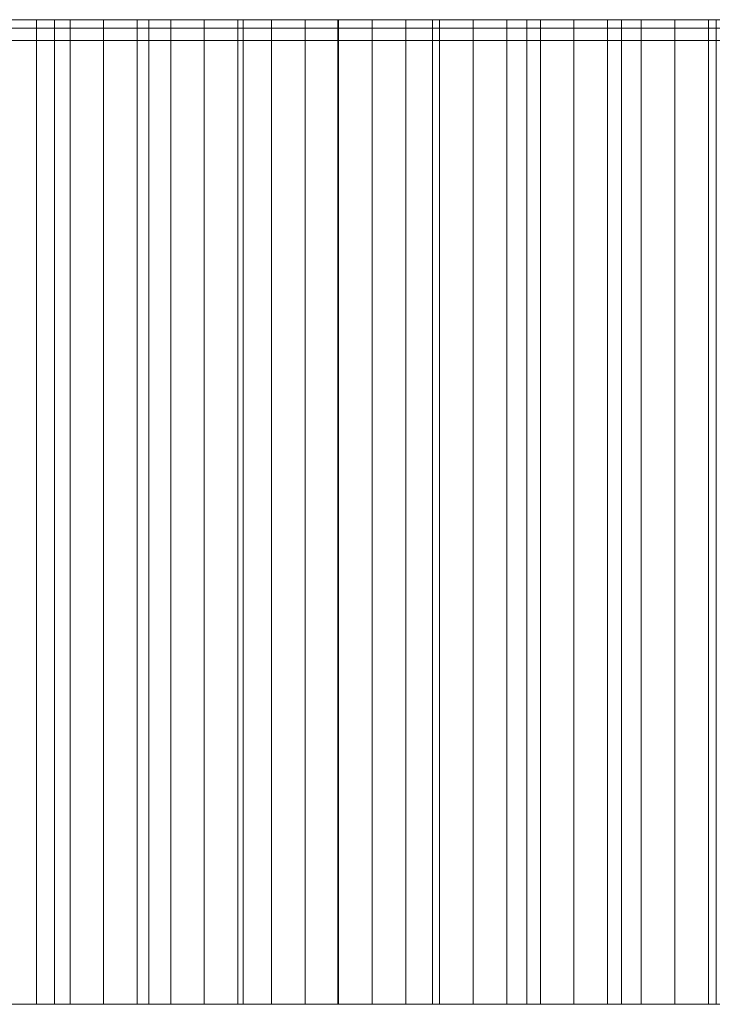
# Model space of a CAD drawing. Header units: centimetres. Extents: x -72 to 74, y -14 to 13.
# Tile 45 of 61: x 26 to 28.82, y 9.3 to 13.3. Entities that reach past the tile are written whole.
import ezdxf

# ---------------------------------------------------------------- set-up
doc = ezdxf.new("R2010")
doc.units = ezdxf.units.CM
doc.header["$LTSCALE"] = 2.54
doc.layers.add('Lucido design-1', color=7, linetype='Continuous')

# ---------------------------------------------------------------- blocks, each defined once
blk = doc.blocks.new('Gruppo-2-1')
at = {"color": 230, "linetype": 'Continuous', "lineweight": 9}
for points, invisible_edges in [([(-14.5734, 13.3, -57.895), (29.3447, 13.3, -58.895), (-15.5734, 13.3, -58.895), (-14.5734, 13.3, -57.895)], 13), ([(-14.5734, 13.3, -57.895), (29.3447, 13.3, -57.895), (29.3447, 13.3, -58.895), (-14.5734, 13.3, -57.895)], 12), ([(25.758, 13.3, 140.909), (26.1414, 13.3, 140.9387), (26.0683, 13.3, 139.9307), (25.758, 13.3, 140.909)], 14), ([(25.758, 13.3, 140.909), (26.0683, 13.3, 139.9307), (25.932, 13.3, 139.9201), (25.758, 13.3, 140.909)], 13), ([(26.1414, 13.3, 140.9387), (26.2047, 13.3, 139.941), (26.0683, 13.3, 139.9307), (26.1414, 13.3, 140.9387)], 13), ([(26.1414, 13.3, 140.9387), (26.5251, 13.3, 140.9652), (26.9091, 13.3, 140.9884), (26.1414, 13.3, 140.9387)], 12), ([(26.1414, 13.3, 140.9387), (26.9091, 13.3, 140.9884), (26.614, 13.3, 139.9692), (26.1414, 13.3, 140.9387)], 15), ([(26.1414, 13.3, 140.9387), (26.614, 13.3, 139.9692), (26.4775, 13.3, 139.9602), (26.1414, 13.3, 140.9387)], 13), ([(26.1414, 13.3, 140.9387), (26.4775, 13.3, 139.9602), (26.3411, 13.3, 139.9508), (26.1414, 13.3, 140.9387)], 13), ([(26.1414, 13.3, 140.9387), (26.3411, 13.3, 139.9508), (26.2047, 13.3, 139.941), (26.1414, 13.3, 140.9387)], 13), ([(26.9091, 13.3, 140.9884), (26.7505, 13.3, 139.9777), (26.614, 13.3, 139.9692), (26.9091, 13.3, 140.9884)], 13), ([(26.9091, 13.3, 140.9884), (26.887, 13.3, 139.9859), (26.7505, 13.3, 139.9777), (26.9091, 13.3, 140.9884)], 13), ([(26.9091, 13.3, 140.9884), (27.0236, 13.3, 139.9936), (26.887, 13.3, 139.9859), (26.9091, 13.3, 140.9884)], 13), ([(26.9091, 13.3, 140.9884), (27.2932, 13.3, 141.0084), (27.6775, 13.3, 141.025), (26.9091, 13.3, 140.9884)], 12), ([(26.9091, 13.3, 140.9884), (27.6775, 13.3, 141.025), (27.2967, 13.3, 140.0077), (26.9091, 13.3, 140.9884)], 15), ([(26.9091, 13.3, 140.9884), (27.2967, 13.3, 140.0077), (27.1601, 13.3, 140.0008), (26.9091, 13.3, 140.9884)], 13), ([(26.9091, 13.3, 140.9884), (27.1601, 13.3, 140.0008), (27.0236, 13.3, 139.9936), (26.9091, 13.3, 140.9884)], 13), ([(27.6775, 13.3, 141.025), (27.4333, 13.3, 140.0141), (27.2967, 13.3, 140.0077), (27.6775, 13.3, 141.025)], 13), ([(27.6775, 13.3, 141.025), (27.5699, 13.3, 140.0201), (27.4333, 13.3, 140.0141), (27.6775, 13.3, 141.025)], 13), ([(27.6775, 13.3, 141.025), (27.7066, 13.3, 140.0257), (27.5699, 13.3, 140.0201), (27.6775, 13.3, 141.025)], 13), ([(27.6775, 13.3, 141.025), (28.0619, 13.3, 141.0384), (28.4463, 13.3, 141.0485), (27.6775, 13.3, 141.025)], 12), ([(27.6775, 13.3, 141.025), (28.4463, 13.3, 141.0485), (28.1166, 13.3, 140.0399), (27.6775, 13.3, 141.025)], 15), ([(27.6775, 13.3, 141.025), (28.1166, 13.3, 140.0399), (27.9799, 13.3, 140.0356), (27.6775, 13.3, 141.025)], 13), ([(27.6775, 13.3, 141.025), (27.9799, 13.3, 140.0356), (27.8432, 13.3, 140.0309), (27.6775, 13.3, 141.025)], 13), ([(27.6775, 13.3, 141.025), (27.8432, 13.3, 140.0309), (27.7066, 13.3, 140.0257), (27.6775, 13.3, 141.025)], 13), ([(28.4463, 13.3, 141.0485), (28.2533, 13.3, 140.0438), (28.1166, 13.3, 140.0399), (28.4463, 13.3, 141.0485)], 13), ([(28.4463, 13.3, 141.0485), (28.39, 13.3, 140.0472), (28.2533, 13.3, 140.0438), (28.4463, 13.3, 141.0485)], 13), ([(28.4463, 13.3, 141.0485), (28.5268, 13.3, 140.0503), (28.39, 13.3, 140.0472), (28.4463, 13.3, 141.0485)], 13), ([(28.4463, 13.3, 141.0485), (28.8309, 13.3, 141.0553), (29.3447, 13.3, 141.0589), (28.4463, 13.3, 141.0485)], 14), ([(28.4463, 13.3, 141.0485), (29.3447, 13.3, 141.0589), (28.937, 13.3, 140.0568), (28.4463, 13.3, 141.0485)], 15), ([(28.4463, 13.3, 141.0485), (28.937, 13.3, 140.0568), (28.8002, 13.3, 140.0551), (28.4463, 13.3, 141.0485)], 13), ([(28.4463, 13.3, 141.0485), (28.8002, 13.3, 140.0551), (28.6635, 13.3, 140.0529), (28.4463, 13.3, 141.0485)], 13), ([(28.4463, 13.3, 141.0485), (28.6635, 13.3, 140.0529), (28.5268, 13.3, 140.0503), (28.4463, 13.3, 141.0485)], 13), ([(-14.5734, 13.2658, 96.0359), (-2.4276, 13.2658, 126.4085), (35.8883, 13.2658, 139.5837), (-14.5734, 13.2658, 96.0359)], 15), ([(-14.5734, 13.2658, 96.0359), (35.8883, 13.2658, 139.5837), (73.3955, 13.2658, 95.1085), (-14.5734, 13.2658, 96.0359)], 15), ([(-14.5734, 13.2658, -57.895), (-14.5734, 13.2658, 96.0359), (73.3955, 13.2658, 95.1085), (-14.5734, 13.2658, -57.895)], 14), ([(-14.5734, 13.2658, -57.895), (73.3955, 13.2658, 95.1085), (73.3955, 13.2658, -57.895), (-14.5734, 13.2658, -57.895)], 9), ([(-2.4276, 13.2658, 126.4085), (17.0709, 13.2658, 138.2874), (35.8883, 13.2658, 139.5837), (-2.4276, 13.2658, 126.4085)], 15), ([(17.0709, 13.2658, 138.2874), (21.4595, 13.2658, 139.3311), (27.5699, 13.2658, 140.0201), (17.0709, 13.2658, 138.2874)], 15), ([(17.0709, 13.2658, 138.2874), (27.5699, 13.2658, 140.0201), (35.8883, 13.2658, 139.5837), (17.0709, 13.2658, 138.2874)], 15), ([(21.4595, 13.2658, 139.3311), (24.1631, 13.2658, 139.7429), (27.5699, 13.2658, 140.0201), (21.4595, 13.2658, 139.3311)], 15), ([(24.1631, 13.2658, 139.7429), (25.5232, 13.2658, 139.8855), (26.2047, 13.2658, 139.941), (24.1631, 13.2658, 139.7429)], 15), ([(24.1631, 13.2658, 139.7429), (26.2047, 13.2658, 139.941), (27.5699, 13.2658, 140.0201), (24.1631, 13.2658, 139.7429)], 15), ([(25.5232, 13.2658, 139.8855), (25.932, 13.2658, 139.9201), (26.2047, 13.2658, 139.941), (25.5232, 13.2658, 139.8855)], 15), ([(25.932, 13.2658, 139.9201), (26.0683, 13.2658, 139.9307), (26.2047, 13.2658, 139.941), (25.932, 13.2658, 139.9201)], 12), ([(26.2047, 13.2658, 139.941), (26.3411, 13.2658, 139.9508), (26.4775, 13.2658, 139.9602), (26.2047, 13.2658, 139.941)], 12), ([(26.2047, 13.2658, 139.941), (26.4775, 13.2658, 139.9602), (26.7505, 13.2658, 139.9777), (26.2047, 13.2658, 139.941)], 15), ([(26.2047, 13.2658, 139.941), (26.7505, 13.2658, 139.9777), (27.0236, 13.2658, 139.9936), (26.2047, 13.2658, 139.941)], 15), ([(26.2047, 13.2658, 139.941), (27.0236, 13.2658, 139.9936), (27.5699, 13.2658, 140.0201), (26.2047, 13.2658, 139.941)], 15), ([(26.4775, 13.2658, 139.9602), (26.614, 13.2658, 139.9692), (26.7505, 13.2658, 139.9777), (26.4775, 13.2658, 139.9602)], 12), ([(26.7505, 13.2658, 139.9777), (26.887, 13.2658, 139.9859), (27.0236, 13.2658, 139.9936), (26.7505, 13.2658, 139.9777)], 12), ([(27.0236, 13.2658, 139.9936), (27.1601, 13.2658, 140.0008), (27.2967, 13.2658, 140.0077), (27.0236, 13.2658, 139.9936)], 12), ([(27.0236, 13.2658, 139.9936), (27.2967, 13.2658, 140.0077), (27.5699, 13.2658, 140.0201), (27.0236, 13.2658, 139.9936)], 15), ([(27.2967, 13.2658, 140.0077), (27.4333, 13.2658, 140.0141), (27.5699, 13.2658, 140.0201), (27.2967, 13.2658, 140.0077)], 12), ([(27.5699, 13.2658, 140.0201), (27.7066, 13.2658, 140.0257), (27.9799, 13.2658, 140.0356), (27.5699, 13.2658, 140.0201)], 14), ([(27.5699, 13.2658, 140.0201), (27.9799, 13.2658, 140.0356), (28.2533, 13.2658, 140.0438), (27.5699, 13.2658, 140.0201)], 15), ([(27.5699, 13.2658, 140.0201), (28.2533, 13.2658, 140.0438), (28.8002, 13.2658, 140.0551), (27.5699, 13.2658, 140.0201)], 15), ([(27.5699, 13.2658, 140.0201), (28.8002, 13.2658, 140.0551), (29.6208, 13.2658, 140.0592), (27.5699, 13.2658, 140.0201)], 15), ([(27.5699, 13.2658, 140.0201), (29.6208, 13.2658, 140.0592), (32.4902, 13.2658, 139.9533), (27.5699, 13.2658, 140.0201)], 15), ([(27.5699, 13.2658, 140.0201), (32.4902, 13.2658, 139.9533), (35.8883, 13.2658, 139.5837), (27.5699, 13.2658, 140.0201)], 15), ([(27.7066, 13.2658, 140.0257), (27.8432, 13.2658, 140.0309), (27.9799, 13.2658, 140.0356), (27.7066, 13.2658, 140.0257)], 12), ([(27.9799, 13.2658, 140.0356), (28.1166, 13.2658, 140.0399), (28.2533, 13.2658, 140.0438), (27.9799, 13.2658, 140.0356)], 12), ([(28.2533, 13.2658, 140.0438), (28.39, 13.2658, 140.0472), (28.5268, 13.2658, 140.0503), (28.2533, 13.2658, 140.0438)], 12), ([(28.2533, 13.2658, 140.0438), (28.5268, 13.2658, 140.0503), (28.8002, 13.2658, 140.0551), (28.2533, 13.2658, 140.0438)], 15), ([(28.5268, 13.2658, 140.0503), (28.6635, 13.2658, 140.0529), (28.8002, 13.2658, 140.0551), (28.5268, 13.2658, 140.0503)], 12), ([(28.8002, 13.2658, 140.0551), (28.937, 13.2658, 140.0568), (29.2105, 13.2658, 140.059), (28.8002, 13.2658, 140.0551)], 14), ([(28.8002, 13.2658, 140.0551), (29.2105, 13.2658, 140.059), (29.6208, 13.2658, 140.0592), (28.8002, 13.2658, 140.0551)], 15), ([(-14.5734, 13.2158, 96.0359), (-2.4276, 13.2158, 126.4085), (35.8883, 13.2158, 139.5837), (-14.5734, 13.2158, 96.0359)], 15), ([(-14.5734, 13.2158, 96.0359), (35.8883, 13.2158, 139.5837), (73.3955, 13.2158, 95.1085), (-14.5734, 13.2158, 96.0359)], 15), ([(-14.5734, 13.2158, -57.895), (-14.5734, 13.2158, 96.0359), (73.3955, 13.2158, 95.1085), (-14.5734, 13.2158, -57.895)], 14), ([(-14.5734, 13.2158, -57.895), (73.3955, 13.2158, 95.1085), (73.3955, 13.2158, -57.895), (-14.5734, 13.2158, -57.895)], 9), ([(-2.4276, 13.2158, 126.4085), (17.0709, 13.2158, 138.2874), (35.8883, 13.2158, 139.5837), (-2.4276, 13.2158, 126.4085)], 15), ([(17.0709, 13.2158, 138.2874), (21.4595, 13.2158, 139.3311), (27.5699, 13.2158, 140.0201), (17.0709, 13.2158, 138.2874)], 15), ([(17.0709, 13.2158, 138.2874), (27.5699, 13.2158, 140.0201), (35.8883, 13.2158, 139.5837), (17.0709, 13.2158, 138.2874)], 15), ([(21.4595, 13.2158, 139.3311), (24.1631, 13.2158, 139.7429), (27.5699, 13.2158, 140.0201), (21.4595, 13.2158, 139.3311)], 15), ([(24.1631, 13.2158, 139.7429), (25.5232, 13.2158, 139.8855), (26.2047, 13.2158, 139.941), (24.1631, 13.2158, 139.7429)], 15), ([(24.1631, 13.2158, 139.7429), (26.2047, 13.2158, 139.941), (27.5699, 13.2158, 140.0201), (24.1631, 13.2158, 139.7429)], 15), ([(25.5232, 13.2158, 139.8855), (25.932, 13.2158, 139.9201), (26.2047, 13.2158, 139.941), (25.5232, 13.2158, 139.8855)], 15), ([(25.932, 13.2158, 139.9201), (26.0683, 13.2158, 139.9307), (26.2047, 13.2158, 139.941), (25.932, 13.2158, 139.9201)], 12), ([(26.2047, 13.2158, 139.941), (26.3411, 13.2158, 139.9508), (26.4775, 13.2158, 139.9602), (26.2047, 13.2158, 139.941)], 12), ([(26.2047, 13.2158, 139.941), (26.4775, 13.2158, 139.9602), (26.7505, 13.2158, 139.9777), (26.2047, 13.2158, 139.941)], 15), ([(26.2047, 13.2158, 139.941), (26.7505, 13.2158, 139.9777), (27.0236, 13.2158, 139.9936), (26.2047, 13.2158, 139.941)], 15), ([(26.2047, 13.2158, 139.941), (27.0236, 13.2158, 139.9936), (27.5699, 13.2158, 140.0201), (26.2047, 13.2158, 139.941)], 15), ([(26.4775, 13.2158, 139.9602), (26.614, 13.2158, 139.9692), (26.7505, 13.2158, 139.9777), (26.4775, 13.2158, 139.9602)], 12), ([(26.7505, 13.2158, 139.9777), (26.887, 13.2158, 139.9859), (27.0236, 13.2158, 139.9936), (26.7505, 13.2158, 139.9777)], 12), ([(27.0236, 13.2158, 139.9936), (27.1601, 13.2158, 140.0008), (27.2967, 13.2158, 140.0077), (27.0236, 13.2158, 139.9936)], 12), ([(27.0236, 13.2158, 139.9936), (27.2967, 13.2158, 140.0077), (27.5699, 13.2158, 140.0201), (27.0236, 13.2158, 139.9936)], 15), ([(27.2967, 13.2158, 140.0077), (27.4333, 13.2158, 140.0141), (27.5699, 13.2158, 140.0201), (27.2967, 13.2158, 140.0077)], 12), ([(27.5699, 13.2158, 140.0201), (27.7066, 13.2158, 140.0257), (27.9799, 13.2158, 140.0356), (27.5699, 13.2158, 140.0201)], 14), ([(27.5699, 13.2158, 140.0201), (27.9799, 13.2158, 140.0356), (28.2533, 13.2158, 140.0438), (27.5699, 13.2158, 140.0201)], 15), ([(27.5699, 13.2158, 140.0201), (28.2533, 13.2158, 140.0438), (28.8002, 13.2158, 140.0551), (27.5699, 13.2158, 140.0201)], 15), ([(27.5699, 13.2158, 140.0201), (28.8002, 13.2158, 140.0551), (29.6208, 13.2158, 140.0592), (27.5699, 13.2158, 140.0201)], 15), ([(27.5699, 13.2158, 140.0201), (29.6208, 13.2158, 140.0592), (32.4902, 13.2158, 139.9533), (27.5699, 13.2158, 140.0201)], 15), ([(27.5699, 13.2158, 140.0201), (32.4902, 13.2158, 139.9533), (35.8883, 13.2158, 139.5837), (27.5699, 13.2158, 140.0201)], 15), ([(27.7066, 13.2158, 140.0257), (27.8432, 13.2158, 140.0309), (27.9799, 13.2158, 140.0356), (27.7066, 13.2158, 140.0257)], 12), ([(27.9799, 13.2158, 140.0356), (28.1166, 13.2158, 140.0399), (28.2533, 13.2158, 140.0438), (27.9799, 13.2158, 140.0356)], 12), ([(28.2533, 13.2158, 140.0438), (28.39, 13.2158, 140.0472), (28.5268, 13.2158, 140.0503), (28.2533, 13.2158, 140.0438)], 12), ([(28.2533, 13.2158, 140.0438), (28.5268, 13.2158, 140.0503), (28.8002, 13.2158, 140.0551), (28.2533, 13.2158, 140.0438)], 15), ([(28.5268, 13.2158, 140.0503), (28.6635, 13.2158, 140.0529), (28.8002, 13.2158, 140.0551), (28.5268, 13.2158, 140.0503)], 12), ([(28.8002, 13.2158, 140.0551), (28.937, 13.2158, 140.0568), (29.2105, 13.2158, 140.059), (28.8002, 13.2158, 140.0551)], 14), ([(28.8002, 13.2158, 140.0551), (29.2105, 13.2158, 140.059), (29.6208, 13.2158, 140.0592), (28.8002, 13.2158, 140.0551)], 15), ([(-14.5734, 9.3, -57.895), (29.3447, 9.3, -58.895), (-15.5734, 9.3, -58.895), (-14.5734, 9.3, -57.895)], 13), ([(-14.5734, 9.3, -57.895), (29.3447, 9.3, -57.895), (29.3447, 9.3, -58.895), (-14.5734, 9.3, -57.895)], 12), ([(25.758, 9.3, 140.909), (26.1414, 9.3, 140.9387), (26.0683, 9.3, 139.9307), (25.758, 9.3, 140.909)], 14), ([(25.758, 9.3, 140.909), (26.0683, 9.3, 139.9307), (25.932, 9.3, 139.9201), (25.758, 9.3, 140.909)], 13), ([(26.1414, 9.3, 140.9387), (26.2047, 9.3, 139.941), (26.0683, 9.3, 139.9307), (26.1414, 9.3, 140.9387)], 13), ([(26.1414, 9.3, 140.9387), (26.5251, 9.3, 140.9652), (26.9091, 9.3, 140.9884), (26.1414, 9.3, 140.9387)], 12), ([(26.1414, 9.3, 140.9387), (26.9091, 9.3, 140.9884), (26.614, 9.3, 139.9692), (26.1414, 9.3, 140.9387)], 15), ([(26.1414, 9.3, 140.9387), (26.614, 9.3, 139.9692), (26.4775, 9.3, 139.9602), (26.1414, 9.3, 140.9387)], 13), ([(26.1414, 9.3, 140.9387), (26.4775, 9.3, 139.9602), (26.3411, 9.3, 139.9508), (26.1414, 9.3, 140.9387)], 13), ([(26.1414, 9.3, 140.9387), (26.3411, 9.3, 139.9508), (26.2047, 9.3, 139.941), (26.1414, 9.3, 140.9387)], 13), ([(26.9091, 9.3, 140.9884), (26.7505, 9.3, 139.9777), (26.614, 9.3, 139.9692), (26.9091, 9.3, 140.9884)], 13), ([(26.9091, 9.3, 140.9884), (26.887, 9.3, 139.9859), (26.7505, 9.3, 139.9777), (26.9091, 9.3, 140.9884)], 13), ([(26.9091, 9.3, 140.9884), (27.0236, 9.3, 139.9936), (26.887, 9.3, 139.9859), (26.9091, 9.3, 140.9884)], 13), ([(26.9091, 9.3, 140.9884), (27.2932, 9.3, 141.0084), (27.6775, 9.3, 141.025), (26.9091, 9.3, 140.9884)], 12), ([(26.9091, 9.3, 140.9884), (27.6775, 9.3, 141.025), (27.2967, 9.3, 140.0077), (26.9091, 9.3, 140.9884)], 15), ([(26.9091, 9.3, 140.9884), (27.2967, 9.3, 140.0077), (27.1601, 9.3, 140.0008), (26.9091, 9.3, 140.9884)], 13), ([(26.9091, 9.3, 140.9884), (27.1601, 9.3, 140.0008), (27.0236, 9.3, 139.9936), (26.9091, 9.3, 140.9884)], 13), ([(27.6775, 9.3, 141.025), (27.4333, 9.3, 140.0141), (27.2967, 9.3, 140.0077), (27.6775, 9.3, 141.025)], 13), ([(27.6775, 9.3, 141.025), (27.5699, 9.3, 140.0201), (27.4333, 9.3, 140.0141), (27.6775, 9.3, 141.025)], 13), ([(27.6775, 9.3, 141.025), (27.7066, 9.3, 140.0257), (27.5699, 9.3, 140.0201), (27.6775, 9.3, 141.025)], 13), ([(27.6775, 9.3, 141.025), (28.0619, 9.3, 141.0384), (28.4463, 9.3, 141.0485), (27.6775, 9.3, 141.025)], 12), ([(27.6775, 9.3, 141.025), (28.4463, 9.3, 141.0485), (28.1166, 9.3, 140.0399), (27.6775, 9.3, 141.025)], 15), ([(27.6775, 9.3, 141.025), (28.1166, 9.3, 140.0399), (27.9799, 9.3, 140.0356), (27.6775, 9.3, 141.025)], 13), ([(27.6775, 9.3, 141.025), (27.9799, 9.3, 140.0356), (27.8432, 9.3, 140.0309), (27.6775, 9.3, 141.025)], 13), ([(27.6775, 9.3, 141.025), (27.8432, 9.3, 140.0309), (27.7066, 9.3, 140.0257), (27.6775, 9.3, 141.025)], 13), ([(28.4463, 9.3, 141.0485), (28.2533, 9.3, 140.0438), (28.1166, 9.3, 140.0399), (28.4463, 9.3, 141.0485)], 13), ([(28.4463, 9.3, 141.0485), (28.39, 9.3, 140.0472), (28.2533, 9.3, 140.0438), (28.4463, 9.3, 141.0485)], 13), ([(28.4463, 9.3, 141.0485), (28.5268, 9.3, 140.0503), (28.39, 9.3, 140.0472), (28.4463, 9.3, 141.0485)], 13), ([(28.4463, 9.3, 141.0485), (28.8309, 9.3, 141.0553), (29.3447, 9.3, 141.0589), (28.4463, 9.3, 141.0485)], 14), ([(28.4463, 9.3, 141.0485), (29.3447, 9.3, 141.0589), (28.937, 9.3, 140.0568), (28.4463, 9.3, 141.0485)], 15), ([(28.4463, 9.3, 141.0485), (28.937, 9.3, 140.0568), (28.8002, 9.3, 140.0551), (28.4463, 9.3, 141.0485)], 13), ([(28.4463, 9.3, 141.0485), (28.8002, 9.3, 140.0551), (28.6635, 9.3, 140.0529), (28.4463, 9.3, 141.0485)], 13), ([(28.4463, 9.3, 141.0485), (28.6635, 9.3, 140.0529), (28.5268, 9.3, 140.0503), (28.4463, 9.3, 141.0485)], 13)]:
    blk.add_3dface(points, dxfattribs=dict(at, invisible_edges=invisible_edges))
for points in [[(-15.5734, 13.3, -58.895), (-15.5734, 9.3, -58.895), (29.3447, 9.3, -58.895), (29.3447, 13.3, -58.895)], [(29.3447, 13.3, -57.895), (29.3447, 9.3, -57.895), (-14.5734, 9.3, -57.895), (-14.5734, 13.3, -57.895)], [(26.1414, 13.3, 140.9387), (26.1414, 9.3, 140.9387), (25.758, 9.3, 140.909), (25.758, 13.3, 140.909)], [(25.932, 13.3, 139.9201), (25.932, 9.3, 139.9201), (26.0683, 9.3, 139.9307), (26.0683, 13.3, 139.9307)], [(26.0683, 13.3, 139.9307), (26.0683, 9.3, 139.9307), (26.2047, 9.3, 139.941), (26.2047, 13.3, 139.941)], [(26.5251, 13.3, 140.9652), (26.5251, 9.3, 140.9652), (26.1414, 9.3, 140.9387), (26.1414, 13.3, 140.9387)], [(26.2047, 13.3, 139.941), (26.2047, 9.3, 139.941), (26.3411, 9.3, 139.9508), (26.3411, 13.3, 139.9508)], [(26.3411, 13.3, 139.9508), (26.3411, 9.3, 139.9508), (26.4775, 9.3, 139.9602), (26.4775, 13.3, 139.9602)], [(26.4775, 13.3, 139.9602), (26.4775, 9.3, 139.9602), (26.614, 9.3, 139.9692), (26.614, 13.3, 139.9692)], [(26.9091, 13.3, 140.9884), (26.9091, 9.3, 140.9884), (26.5251, 9.3, 140.9652), (26.5251, 13.3, 140.9652)], [(26.614, 13.3, 139.9692), (26.614, 9.3, 139.9692), (26.7505, 9.3, 139.9777), (26.7505, 13.3, 139.9777)], [(26.7505, 13.3, 139.9777), (26.7505, 9.3, 139.9777), (26.887, 9.3, 139.9859), (26.887, 13.3, 139.9859)], [(26.887, 13.3, 139.9859), (26.887, 9.3, 139.9859), (27.0236, 9.3, 139.9936), (27.0236, 13.3, 139.9936)], [(27.2932, 13.3, 141.0084), (27.2932, 9.3, 141.0084), (26.9091, 9.3, 140.9884), (26.9091, 13.3, 140.9884)], [(27.0236, 13.3, 139.9936), (27.0236, 9.3, 139.9936), (27.1601, 9.3, 140.0008), (27.1601, 13.3, 140.0008)], [(27.1601, 13.3, 140.0008), (27.1601, 9.3, 140.0008), (27.2967, 9.3, 140.0077), (27.2967, 13.3, 140.0077)], [(27.6775, 13.3, 141.025), (27.6775, 9.3, 141.025), (27.2932, 9.3, 141.0084), (27.2932, 13.3, 141.0084)], [(27.2967, 13.3, 140.0077), (27.2967, 9.3, 140.0077), (27.4333, 9.3, 140.0141), (27.4333, 13.3, 140.0141)], [(27.4333, 13.3, 140.0141), (27.4333, 9.3, 140.0141), (27.5699, 9.3, 140.0201), (27.5699, 13.3, 140.0201)], [(27.5699, 13.3, 140.0201), (27.5699, 9.3, 140.0201), (27.7066, 9.3, 140.0257), (27.7066, 13.3, 140.0257)], [(28.0619, 13.3, 141.0384), (28.0619, 9.3, 141.0384), (27.6775, 9.3, 141.025), (27.6775, 13.3, 141.025)], [(27.7066, 13.3, 140.0257), (27.7066, 9.3, 140.0257), (27.8432, 9.3, 140.0309), (27.8432, 13.3, 140.0309)], [(27.8432, 13.3, 140.0309), (27.8432, 9.3, 140.0309), (27.9799, 9.3, 140.0356), (27.9799, 13.3, 140.0356)], [(27.9799, 13.3, 140.0356), (27.9799, 9.3, 140.0356), (28.1166, 9.3, 140.0399), (28.1166, 13.3, 140.0399)], [(28.4463, 13.3, 141.0485), (28.4463, 9.3, 141.0485), (28.0619, 9.3, 141.0384), (28.0619, 13.3, 141.0384)], [(28.1166, 13.3, 140.0399), (28.1166, 9.3, 140.0399), (28.2533, 9.3, 140.0438), (28.2533, 13.3, 140.0438)], [(28.2533, 13.3, 140.0438), (28.2533, 9.3, 140.0438), (28.39, 9.3, 140.0472), (28.39, 13.3, 140.0472)], [(28.39, 13.3, 140.0472), (28.39, 9.3, 140.0472), (28.5268, 9.3, 140.0503), (28.5268, 13.3, 140.0503)], [(28.8309, 13.3, 141.0553), (28.8309, 9.3, 141.0553), (28.4463, 9.3, 141.0485), (28.4463, 13.3, 141.0485)], [(28.5268, 13.3, 140.0503), (28.5268, 9.3, 140.0503), (28.6635, 9.3, 140.0529), (28.6635, 13.3, 140.0529)], [(28.6635, 13.3, 140.0529), (28.6635, 9.3, 140.0529), (28.8002, 9.3, 140.0551), (28.8002, 13.3, 140.0551)], [(28.8002, 13.3, 140.0551), (28.8002, 9.3, 140.0551), (28.937, 9.3, 140.0568), (28.937, 13.3, 140.0568)], [(-14.5734, 13.2658, -57.895), (-14.5734, 13.2158, -57.895), (73.3955, 13.2158, -57.895), (73.3955, 13.2658, -57.895)], [(26.0683, 13.2658, 139.9307), (26.0683, 13.2158, 139.9307), (25.932, 13.2158, 139.9201), (25.932, 13.2658, 139.9201)], [(26.2047, 13.2658, 139.941), (26.2047, 13.2158, 139.941), (26.0683, 13.2158, 139.9307), (26.0683, 13.2658, 139.9307)], [(26.3411, 13.2658, 139.9508), (26.3411, 13.2158, 139.9508), (26.2047, 13.2158, 139.941), (26.2047, 13.2658, 139.941)], [(26.4775, 13.2658, 139.9602), (26.4775, 13.2158, 139.9602), (26.3411, 13.2158, 139.9508), (26.3411, 13.2658, 139.9508)], [(26.614, 13.2658, 139.9692), (26.614, 13.2158, 139.9692), (26.4775, 13.2158, 139.9602), (26.4775, 13.2658, 139.9602)], [(26.7505, 13.2658, 139.9777), (26.7505, 13.2158, 139.9777), (26.614, 13.2158, 139.9692), (26.614, 13.2658, 139.9692)], [(26.887, 13.2658, 139.9859), (26.887, 13.2158, 139.9859), (26.7505, 13.2158, 139.9777), (26.7505, 13.2658, 139.9777)], [(27.0236, 13.2658, 139.9936), (27.0236, 13.2158, 139.9936), (26.887, 13.2158, 139.9859), (26.887, 13.2658, 139.9859)], [(27.1601, 13.2658, 140.0008), (27.1601, 13.2158, 140.0008), (27.0236, 13.2158, 139.9936), (27.0236, 13.2658, 139.9936)], [(27.2967, 13.2658, 140.0077), (27.2967, 13.2158, 140.0077), (27.1601, 13.2158, 140.0008), (27.1601, 13.2658, 140.0008)], [(27.4333, 13.2658, 140.0141), (27.4333, 13.2158, 140.0141), (27.2967, 13.2158, 140.0077), (27.2967, 13.2658, 140.0077)], [(27.5699, 13.2658, 140.0201), (27.5699, 13.2158, 140.0201), (27.4333, 13.2158, 140.0141), (27.4333, 13.2658, 140.0141)], [(27.7066, 13.2658, 140.0257), (27.7066, 13.2158, 140.0257), (27.5699, 13.2158, 140.0201), (27.5699, 13.2658, 140.0201)], [(27.8432, 13.2658, 140.0309), (27.8432, 13.2158, 140.0309), (27.7066, 13.2158, 140.0257), (27.7066, 13.2658, 140.0257)], [(27.9799, 13.2658, 140.0356), (27.9799, 13.2158, 140.0356), (27.8432, 13.2158, 140.0309), (27.8432, 13.2658, 140.0309)], [(28.1166, 13.2658, 140.0399), (28.1166, 13.2158, 140.0399), (27.9799, 13.2158, 140.0356), (27.9799, 13.2658, 140.0356)], [(28.2533, 13.2658, 140.0438), (28.2533, 13.2158, 140.0438), (28.1166, 13.2158, 140.0399), (28.1166, 13.2658, 140.0399)], [(28.39, 13.2658, 140.0472), (28.39, 13.2158, 140.0472), (28.2533, 13.2158, 140.0438), (28.2533, 13.2658, 140.0438)], [(28.5268, 13.2658, 140.0503), (28.5268, 13.2158, 140.0503), (28.39, 13.2158, 140.0472), (28.39, 13.2658, 140.0472)], [(28.6635, 13.2658, 140.0529), (28.6635, 13.2158, 140.0529), (28.5268, 13.2158, 140.0503), (28.5268, 13.2658, 140.0503)], [(28.8002, 13.2658, 140.0551), (28.8002, 13.2158, 140.0551), (28.6635, 13.2158, 140.0529), (28.6635, 13.2658, 140.0529)], [(28.937, 13.2658, 140.0568), (28.937, 13.2158, 140.0568), (28.8002, 13.2158, 140.0551), (28.8002, 13.2658, 140.0551)]]:
    blk.add_3dface(points, dxfattribs=at)
blk = doc.blocks.new('Gruppo-3-1')
at = {"color": 230}
blk.add_blockref('Gruppo-2-1', (0, 0), dxfattribs=at)

msp = doc.modelspace()

# ---------------------------------------------------------------- block references
at = {"layer": 'Lucido design-1', "color": 230, "true_color": 0xff0066}
msp.add_blockref('Gruppo-3-1', (0, 0), dxfattribs=at)

doc.saveas('drawing.dxf')
